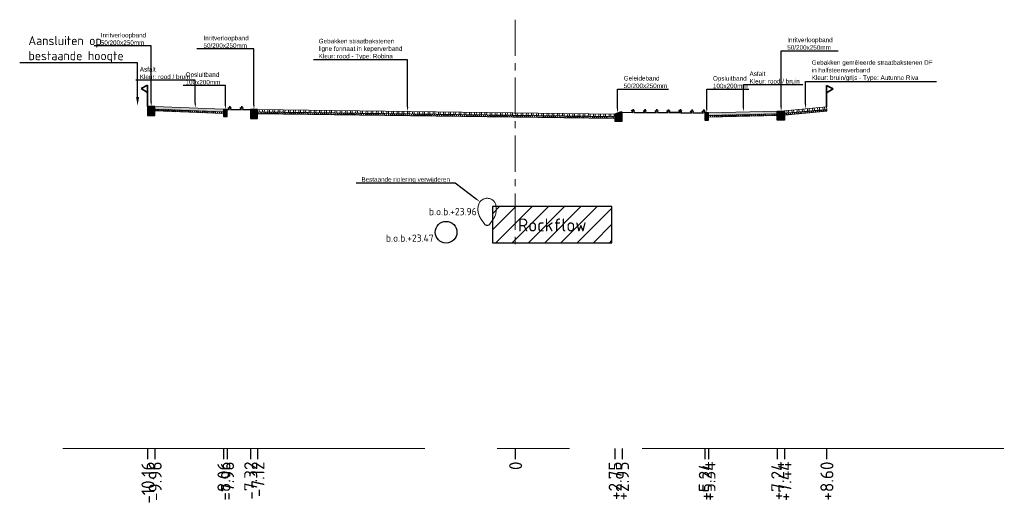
# Model space of a CAD drawing. Header units: metres. Extents: x 198530 to 198748, y 355169 to 355318.
# Tile 23 of 37: x 198644 to 198671, y 355191 to 355205. Entities that reach past the tile are written whole.
import ezdxf
from ezdxf import colors
from ezdxf.entities.mleader import LeaderData, LeaderLine
from ezdxf.math import Vec2, Vec3

# ---------------------------------------------------------------- set-up
doc = ezdxf.new("R2010")
doc.units = ezdxf.units.M
doc.linetypes.add('AM-AS', pattern=[16, 10, -2, 2, -2])
doc.linetypes.add('RI-GWA', pattern=[18.45, 6, -1.8, 1.75, -1.8, 1.75, -1.8, 1.75, -1.8])
doc.layers.get('Defpoints').update_dxf_attribs({"lineweight": 25})
for name, color, linetype, lineweight in [('B-WE-RI-GWA-BESTAANDE RIOLERING', 252, 'RI-GWA', 18), ('C3D-LABELS', 7, 'Continuous', 25), ('Hulplijnen', 6, 'AM-AS', 18), ('N-WE-AM-AS-G', 10, 'AM-AS', 18), ('N-WE-VH-VERHARDING_FUNDERING-G', 7, 'Continuous', 35), ('X-XX-AL-T25', 7, 'Continuous', 25)]:
    doc.layers.add(name, color=color, linetype=linetype, lineweight=lineweight)
for name, color, linetype in [('N-WE-AL-DETAIL-G', 7, 'Continuous'), ('N-WE-GROEN', 253, 'Continuous'), ('N-WE-RI-DWA-NIEUWE RIOLERING', 7, 'Continuous'), ('N-WE-VH-ROCKFLOW-G', 10, 'Continuous')]:
    doc.layers.add(name, color=color, linetype=linetype)
doc.styles.add('NLCS-ISO', font='NLCS-ISO.ttf')
doc.styles.add('NLCS-ISO-M100-T25', font='NLCS-ISO.ttf', dxfattribs={"height": 0.25})
doc.styles.add('NLCS-ISO-M200-T25', font='NLCS-ISO.ttf', dxfattribs={"height": 0.5})
doc.styles.add('NLCS-ISO-M50-T25', font='NLCS-ISO.ttf', dxfattribs={"height": 0.125})
pattern_1 = [(60, (-3613.88653, -302.51122), (-0.0433012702, 0.025), []), (120, (-3613.88653, -302.51122), (-0.0433012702, -0.025), [])]

# ---------------------------------------------------------------- blocks, each defined once
blk = doc.blocks.new('Geleideband_5-20x25')
at = {"layer": 'N-WE-AL-DETAIL-G'}
h = blk.add_hatch(color=252, dxfattribs=at)
h.dxf.hatch_style = 1
h.paths.add_polyline_path([(0.2, -0.25), (0, -0.25), (0, 0), (0.05, 0), (0.2, -0.05)])
blk.add_lwpolyline([(0.2, -0.25), (0, -0.25), (0, 0), (0.05, 0), (0.2, -0.05)], close=True)
blk = doc.blocks.new('Inritverloopband_20x25')
at = {"layer": 'N-WE-AL-DETAIL-G'}
h = blk.add_hatch(color=252, dxfattribs=at)
h.dxf.hatch_style = 1
h.paths.add_polyline_path([(0.2, -0.25), (0, -0.25), (0, 0), (0.2, 0)])
blk.add_lwpolyline([(0.2, -0.25), (0, -0.25), (0, 0), (0.2, 0)], close=True)
blk.add_lwpolyline([(0.2, 0), (0.2, 0.01)])
blk = doc.blocks.new('Opsluitband_100x200')
at = {"layer": 'N-WE-AL-DETAIL-G'}
h = blk.add_hatch(color=252, dxfattribs=at)
h.dxf.hatch_style = 1
h.paths.add_polyline_path([(0.1, 0), (0, 0), (0, -0.2), (0.1, -0.2)])
blk.add_lwpolyline([(0, -0.2), (0, 0), (0.1, 0), (0.1, -0.2)], close=True)
blk = doc.blocks.new('*U103')
at = {"lineweight": 9}
h = blk.add_hatch(color=252, dxfattribs=at)
h.dxf.hatch_style = 1
h.paths.add_polyline_path([(0, 0), (-1.9, -0.048), (-1.899, -0.117), (0.001, -0.07)])
h = blk.add_hatch(dxfattribs=at)
h.set_pattern_fill('AVH-ASFALT', color=252, scale=0.05, pattern_type=2)
h.set_pattern_definition(pattern_1)
h.paths.add_polyline_path([(0.001, -0.07), (-1.899, -0.117), (-1.899, -0.167), (0.001, -0.12)])
for points in [[(0.001, -0.12), (-1.899, -0.167), (-1.9, -0.048), (0, 0)], [(0.001, -0.07), (-1.899, -0.117)]]:
    blk.add_lwpolyline(points, dxfattribs=at)
at = {"layer": 'Defpoints', "color": 6, "lineweight": 9}
for points in [[(0, 0), (-1.9, -0.048), (-1.899, -0.117), (0.001, -0.07)], [(0.001, -0.07), (-1.899, -0.117), (-1.899, -0.167), (0.001, -0.12)]]:
    blk.add_lwpolyline(points, close=True, dxfattribs=at)
blk = doc.blocks.new('OBJ_Grens')
at = {"layer": 'N-WE-VH-VERHARDING_FUNDERING-G'}
for p, q in [((0, 0), (0, 0.586)), ((0, 0.586), (0.179, 0.496)), ((0.179, 0.496), (0, 0.386))]:
    blk.add_line(p, q, dxfattribs=at)
blk = doc.blocks.new('*U63')
at = {"lineweight": 9}
h = blk.add_hatch(dxfattribs=at)
h.set_pattern_fill('ANSI32', color=252, scale=0.015, angle=47)
h.paths.add_polyline_path([(0, 0), (-9.868, -0.247), (-9.867, -0.317), (0.001, -0.07)])
h = blk.add_hatch(dxfattribs=at)
h.set_pattern_fill('AVH-ASFALT', color=252, scale=0.05, pattern_type=2)
h.set_pattern_definition(pattern_1)
h.paths.add_polyline_path([(0.001, -0.07), (-9.867, -0.317), (-9.867, -0.367), (0.001, -0.12)])
for points in [[(0.001, -0.12), (-9.867, -0.367), (-9.868, -0.247), (0, 0)], [(0.001, -0.07), (-9.867, -0.317)]]:
    blk.add_lwpolyline(points, dxfattribs=at)
at = {"layer": 'Defpoints', "color": 6, "lineweight": 9}
for points in [[(0, 0), (-9.868, -0.247), (-9.867, -0.317), (0.001, -0.07)], [(0.001, -0.07), (-9.867, -0.317), (-9.867, -0.367), (0.001, -0.12)]]:
    blk.add_lwpolyline(points, close=True, dxfattribs=at)
blk = doc.blocks.new('*U104')
at = {"lineweight": 9}
h = blk.add_hatch(color=252, dxfattribs=at)
h.dxf.hatch_style = 1
h.paths.add_polyline_path([(0, 0), (-1.9, -0.047), (-1.899, -0.117), (0.001, -0.07)])
h = blk.add_hatch(dxfattribs=at)
h.set_pattern_fill('AVH-ASFALT', color=252, scale=0.05, pattern_type=2)
h.set_pattern_definition(pattern_1)
h.paths.add_polyline_path([(0.001, -0.07), (-1.899, -0.117), (-1.899, -0.167), (0.001, -0.12)])
for points in [[(0.001, -0.12), (-1.899, -0.167), (-1.9, -0.047), (0, 0)], [(0.001, -0.07), (-1.899, -0.117)]]:
    blk.add_lwpolyline(points, dxfattribs=at)
at = {"layer": 'Defpoints', "color": 6, "lineweight": 9}
for points in [[(0, 0), (-1.9, -0.047), (-1.899, -0.117), (0.001, -0.07)], [(0.001, -0.07), (-1.899, -0.117), (-1.899, -0.167), (0.001, -0.12)]]:
    blk.add_lwpolyline(points, close=True, dxfattribs=at)
blk = doc.blocks.new('*U64')
at = {"lineweight": 9}
h = blk.add_hatch(dxfattribs=at)
h.set_pattern_fill('ANSI32', color=252, scale=0.015, angle=47)
h.paths.add_polyline_path([(0, 0), (-1.165, -0.029), (-1.164, -0.099), (0.001, -0.07)])
h = blk.add_hatch(dxfattribs=at)
h.set_pattern_fill('AVH-ASFALT', color=252, scale=0.05, pattern_type=2)
h.set_pattern_definition(pattern_1)
h.paths.add_polyline_path([(0.001, -0.07), (-1.164, -0.099), (-1.164, -0.149), (0.001, -0.12)])
for points in [[(0.001, -0.12), (-1.164, -0.149), (-1.165, -0.029), (0, 0)], [(0.001, -0.07), (-1.164, -0.099)]]:
    blk.add_lwpolyline(points, dxfattribs=at)
at = {"layer": 'Defpoints', "color": 6, "lineweight": 9}
for points in [[(0, 0), (-1.165, -0.029), (-1.164, -0.099), (0.001, -0.07)], [(0.001, -0.07), (-1.164, -0.099), (-1.164, -0.149), (0.001, -0.12)]]:
    blk.add_lwpolyline(points, close=True, dxfattribs=at)

msp = doc.modelspace()

# ---------------------------------------------------------------- hatches: boundary and pattern name
at = {"layer": 'N-WE-VH-ROCKFLOW-G'}
h = msp.add_hatch(dxfattribs=at)
h.set_pattern_fill('ANSI31', color=256, scale=0.1)
h.set_pattern_definition([(45, (114.06383, -90.56), (-0.22450640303, 0.22450640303), [])])
h.paths.add_polyline_path([(198657.129, 355198.482), (198660.429, 355198.482), (198660.429, 355199.482), (198657.129, 355199.482)])
h.paths.add_polyline_path([(198657.707, 355198.559), (198659.831, 355198.559), (198659.831, 355199.423), (198657.707, 355199.423)], flags=24)

# ---------------------------------------------------------------- linework, layer by layer
at = {"layer": 'B-WE-RI-GWA-BESTAANDE RIOLERING'}
msp.add_lwpolyline([(198656.918, 355198.987), (198656.818, 355199.13, -0.266628), (198656.764, 355199.58, -0.62829), (198657.21, 355199.56, -0.238625), (198657.148, 355199.13), (198657.048, 355198.987, -0.38881)], format="xyb", close=True, dxfattribs=at)
at = {"layer": 'C3D-LABELS', "color": 7, "linetype": 'Continuous', "lineweight": 25}
for p, q in [((198647.6, 355192.801), (198647.6, 355192.501)), ((198647.8, 355192.801), (198647.8, 355192.501)), ((198649.7, 355192.801), (198649.7, 355192.501)), ((198649.8, 355192.801), (198649.8, 355192.501)), ((198650.44, 355192.801), (198650.44, 355192.501)), ((198650.64, 355192.801), (198650.64, 355192.501)), ((198657.76, 355192.801), (198657.76, 355192.501)), ((198660.51, 355192.801), (198660.51, 355192.501)), ((198660.71, 355192.801), (198660.71, 355192.501)), ((198663, 355192.801), (198663, 355192.501)), ((198663.1, 355192.801), (198663.1, 355192.501)), ((198665, 355192.801), (198665, 355192.501)), ((198665.2, 355192.801), (198665.2, 355192.501)), ((198666.36, 355192.801), (198666.36, 355192.501))]:
    msp.add_line(p, q, dxfattribs=at)
at = {"layer": 'Hulplijnen'}
msp.add_lwpolyline([(198645.261, 355192.801), (198671.271, 355192.801)], dxfattribs=at)
at = {"layer": 'N-WE-AM-AS-G', "ltscale": 0.1}
msp.add_lwpolyline([(198657.76, 355204.643), (198657.76, 355198.4)], dxfattribs=at)
at = {"layer": 'N-WE-GROEN'}
for points in [[(198649.8, 355202.166), (198649.867, 355202.166), (198649.83, 355202.221), (198649.865, 355202.201), (198649.875, 355202.255), (198649.887, 355202.201), (198649.902, 355202.221), (198649.892, 355202.166), (198650.192, 355202.166), (198650.156, 355202.221), (198650.191, 355202.201), (198650.201, 355202.255), (198650.213, 355202.201), (198650.228, 355202.221), (198650.218, 355202.166), (198650.44, 355202.166)], [(198660.71, 355202.086), (198661.01, 355202.084), (198660.973, 355202.14), (198661.009, 355202.12), (198661.019, 355202.174), (198661.031, 355202.119), (198661.046, 355202.139), (198661.036, 355202.084), (198661.336, 355202.082), (198661.299, 355202.138), (198661.334, 355202.117), (198661.345, 355202.171), (198661.356, 355202.116), (198661.371, 355202.137), (198661.361, 355202.081), (198661.661, 355202.079), (198661.625, 355202.135), (198661.66, 355202.115), (198661.67, 355202.169), (198661.682, 355202.114), (198661.697, 355202.135), (198661.687, 355202.079), (198661.987, 355202.077), (198661.95, 355202.133), (198661.986, 355202.113), (198661.996, 355202.167), (198662.007, 355202.112), (198662.023, 355202.133), (198662.013, 355202.077), (198662.313, 355202.075), (198662.276, 355202.131), (198662.311, 355202.111), (198662.322, 355202.165), (198662.333, 355202.11), (198662.348, 355202.131), (198662.338, 355202.075), (198662.56, 355202.073), (198662.638, 355202.073), (198662.602, 355202.129), (198662.637, 355202.109), (198662.647, 355202.163), (198662.659, 355202.108), (198662.674, 355202.129), (198662.664, 355202.073), (198662.964, 355202.071), (198662.927, 355202.127), (198662.962, 355202.107), (198662.973, 355202.161), (198662.984, 355202.106), (198662.999, 355202.126), (198662.989, 355202.071), (198663, 355202.071)], [(198662.013, 355202.086), (198662.313, 355202.086), (198662.276, 355202.141), (198662.311, 355202.122), (198662.321, 355202.176), (198662.333, 355202.121), (198662.348, 355202.141)]]:
    msp.add_lwpolyline(points, dxfattribs=at)
at = {"layer": 'N-WE-RI-DWA-NIEUWE RIOLERING'}
msp.add_circle((198655.846, 355198.772), 0.3, dxfattribs=at)
at = {"layer": 'N-WE-VH-ROCKFLOW-G'}
msp.add_lwpolyline([(198657.129, 355198.482), (198660.429, 355198.482), (198660.429, 355199.482), (198657.129, 355199.482)], close=True, dxfattribs=at)

# ---------------------------------------------------------------- block references
at = {"layer": 'N-WE-AL-DETAIL-G', "xscale": -1}
for name, p in [('OBJ_Grens', (198647.6, 355202.246)), ('Inritverloopband_20x25', (198647.8, 355202.246)), ('Opsluitband_100x200', (198649.8, 355202.166)), ('Inritverloopband_20x25', (198650.64, 355202.166)), ('Geleideband_5-20x25', (198660.71, 355202.086)), ('Opsluitband_100x200', (198663.1, 355202.071))]:
    msp.add_blockref(name, p, dxfattribs=at)
at = {"layer": 'N-WE-AL-DETAIL-G'}
for name, p in [('OBJ_Grens', (198666.36, 355202.236)), ('Inritverloopband_20x25', (198665, 355202.116))]:
    msp.add_blockref(name, p, dxfattribs=at)
at = {"layer": 'N-WE-AL-DETAIL-G', "xscale": -1}
for name, p, rotation in [('*U63', (198650.64, 355202.166), 0.6781485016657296), ('*U103', (198647.801, 355202.246), 359.0964026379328)]:
    msp.add_blockref(name, p, dxfattribs=dict(at, rotation=rotation))
at = {"layer": 'N-WE-AL-DETAIL-G'}
for name, p, rotation in [('*U104', (198665, 355202.116), 359.9245876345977), ('*U64', (198666.36, 355202.236), 3.945767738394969)]:
    msp.add_blockref(name, p, dxfattribs=dict(at, rotation=rotation))

# ---------------------------------------------------------------- texts
at = {"layer": 'B-WE-RI-GWA-BESTAANDE RIOLERING', "insert": (198655.375, 355199.442), "char_height": 0.2, "attachment_point": 1, "style": 'NLCS-ISO-M200-T25'}
msp.add_mtext_dynamic_manual_height_columns('b.o.b.+23.96', width=1.70356, gutter_width=2.5, heights=[0.543], dxfattribs=at)
at = {"layer": 'C3D-LABELS', "color": 7, "linetype": 'Continuous', "lineweight": 25, "char_height": 0.36, "attachment_point": 6, "rotation": 90, "style": 'NLCS-ISO'}
for s, insert in [('-10.16', (198647.61, 355192.439)), ('-9.96', (198647.81, 355192.439)), ('-8.06', (198649.71, 355192.439)), ('-7.96', (198649.81, 355192.439)), ('-7.32', (198650.45, 355192.439)), ('-7.12', (198650.65, 355192.439)), ('0', (198657.77, 355192.439)), ('+2.75', (198660.52, 355192.439)), ('+2.95', (198660.72, 355192.439)), ('+5.24', (198663.01, 355192.439)), ('+5.34', (198663.11, 355192.439)), ('+7.24', (198665.01, 355192.439)), ('+7.44', (198665.21, 355192.439)), ('+8.60', (198666.37, 355192.439))]:
    msp.add_mtext(s, dxfattribs=dict(at, insert=insert))
at = {"layer": 'N-WE-RI-DWA-NIEUWE RIOLERING', "insert": (198654.188, 355198.71), "char_height": 0.2, "attachment_point": 1, "style": 'NLCS-ISO-M200-T25'}
msp.add_mtext_dynamic_manual_height_columns('b.o.b.+23.47', width=1.70356, gutter_width=2.5, heights=[0.543], dxfattribs=at)
at = {"layer": 'N-WE-VH-ROCKFLOW-G', "insert": (198657.833, 355199.153), "char_height": 0.36, "attachment_point": 1, "style": 'NLCS-ISO'}
msp.add_mtext('Rockflow', dxfattribs=at)

# ---------------------------------------------------------------- leaders
at = {"layer": 'X-XX-AL-T25'}
ml = msp.add_multileader_mtext('Standard', dxfattribs=at)
ml.set_content('Aansluiten op\\Pbestaande hoogte', color=256, style='NLCS-ISO-M100-T25')
ml.set_leader_properties(color=256, linetype='ByLayer', lineweight=-1)
ml.build(insert=Vec2(0, 0))
ml.multileader.update_dxf_attribs({"text_left_attachment_type": 5, "text_right_attachment_type": 5, "dogleg_length": 0.25, "arrow_head_size": 0.25})
ctx = ml.context
ctx.base_point, ctx.char_height, ctx.arrow_head_size, ctx.landing_gap_size, ctx.plane_origin = Vec3(198644.217, 355203.449), 0.25, 0.25, 0.09, Vec3(198645.473, 355202.766)
ctx.left_attachment, ctx.right_attachment = 5, 5
notes = []
notes.append((ctx, [(0, (1, 1, 0), (198647.322, 355203.449), (-1, 0), 0.25, [(0, [(198647.324, 355202.262)], 0, [])])]))
ctx.mtext.insert, ctx.mtext.flow_direction = Vec3(198644.307, 355204.191), 5
ml = msp.add_multileader_mtext('Standard', dxfattribs=at)
ml.set_content('{\\fArial|b0|i0|c0|p34;Inritverloopband \\P50/200x250mm}', color=256, style='NLCS-ISO-M50-T25')
ml.set_leader_properties(color=256, linetype='ByLayer', lineweight=-1)
ml.build(insert=Vec2(0, 0))
ml.multileader.update_dxf_attribs({"text_left_attachment_type": 5, "text_right_attachment_type": 5, "dogleg_length": 0.125, "arrow_head_size": 0.125})
ctx = ml.context
ctx.base_point, ctx.char_height, ctx.arrow_head_size, ctx.landing_gap_size, ctx.plane_origin = Vec3(198646.262, 355203.918), 0.125, 0.125, 0.045, Vec3(198648.219, 355202.593)
ctx.left_attachment, ctx.right_attachment = 5, 5
notes.append((ctx, [(1, (1, 1, 0), (198647.7, 355203.918), (-1, 0), 0.125, [(0, [(198647.7, 355202.246)], 0, [])])]))
ctx.mtext.insert, ctx.mtext.flow_direction = Vec3(198646.307, 355204.279), 5
ml = msp.add_multileader_mtext('Standard', dxfattribs=at)
ml.set_content('{\\fArial|b0|i0|c0|p34;Inritverloopband \\P50/200x250mm}', color=256, style='NLCS-ISO-M50-T25')
ml.set_leader_properties(color=256, linetype='ByLayer', lineweight=-1)
ml.build(insert=Vec2(0, 0))
ml.multileader.update_dxf_attribs({"text_left_attachment_type": 5, "text_right_attachment_type": 5, "dogleg_length": 0.125, "arrow_head_size": 0.125})
ctx = ml.context
ctx.base_point, ctx.char_height, ctx.arrow_head_size, ctx.landing_gap_size, ctx.plane_origin = Vec3(198649.099, 355203.838), 0.125, 0.125, 0.045, Vec3(198651.057, 355202.513)
ctx.left_attachment, ctx.right_attachment = 5, 5
notes.append((ctx, [(1, (1, 1, 0), (198650.538, 355203.838), (-1, 0), 0.125, [(0, [(198650.538, 355202.166)], 0, [])])]))
ctx.mtext.insert, ctx.mtext.flow_direction = Vec3(198649.144, 355204.199), 5
ml = msp.add_multileader_mtext('Standard', dxfattribs=at)
ml.set_content('{\\fArial|b0|i0|c0|p34;Gebakken straatbakstenen \\Pligne formaat in keperverband\\PKleur: rood - Type: Robina}', color=256, style='NLCS-ISO-M50-T25')
ml.set_leader_properties(color=256, linetype='ByLayer', lineweight=-1)
ml.build(insert=Vec2(0, 0))
ml.multileader.update_dxf_attribs({"text_left_attachment_type": 5, "text_right_attachment_type": 5, "dogleg_length": 0.125, "arrow_head_size": 0.125})
ctx = ml.context
ctx.base_point, ctx.char_height, ctx.arrow_head_size, ctx.landing_gap_size, ctx.plane_origin = Vec3(198652.283, 355203.533), 0.125, 0.125, 0.045, Vec3(198655.304, 355202.459)
ctx.left_attachment, ctx.right_attachment = 5, 5
notes.append((ctx, [(1, (1, 1, 0), (198654.785, 355203.533), (-1, 0), 0.125, [(0, [(198654.785, 355202.111)], 0, [])])]))
ctx.mtext.insert, ctx.mtext.flow_direction = Vec3(198652.328, 355204.115), 5
ml = msp.add_multileader_mtext('Standard', dxfattribs=at)
ml.set_content('{\\fArial|b0|i0|c0|p34;Inritverloopband \\P50/200x250mm}', color=256, style='NLCS-ISO-M50-T25')
ml.set_leader_properties(color=256, linetype='ByLayer', lineweight=-1)
ml.build(insert=Vec2(0, 0))
ml.multileader.update_dxf_attribs({"text_left_attachment_type": 5, "text_right_attachment_type": 5, "dogleg_length": 0.125, "arrow_head_size": 0.125})
ctx = ml.context
ctx.base_point, ctx.char_height, ctx.arrow_head_size, ctx.landing_gap_size, ctx.plane_origin = Vec3(198665.23, 355203.786), 0.125, 0.125, 0.045, Vec3(198665.624, 355202.462)
ctx.left_attachment, ctx.right_attachment = 5, 5
notes.append((ctx, [(0, (1, 1, 0), (198665.105, 355203.786), (1, 0), 0.125, [(0, [(198665.105, 355202.114)], 0, [])])]))
ctx.mtext.insert, ctx.mtext.flow_direction = Vec3(198665.275, 355204.147), 5
ml = msp.add_multileader_mtext('Standard', dxfattribs=at)
ml.set_content('{\\fArial|b0|i0|c0|p34;Gebakken gemêleerde straatbakstenen DF \\Pin halfsteensverband\\PKleur: bruin/grijs - Type: Autunno Riva}', color=256, style='NLCS-ISO-M50-T25')
ml.set_leader_properties(color=256, linetype='ByLayer', lineweight=-1)
ml.build(insert=Vec2(0, 0))
ml.multileader.update_dxf_attribs({"text_left_attachment_type": 5, "text_right_attachment_type": 5, "dogleg_length": 0.125, "arrow_head_size": 0.125})
ctx = ml.context
ctx.base_point, ctx.char_height, ctx.arrow_head_size, ctx.landing_gap_size, ctx.plane_origin = Vec3(198665.905, 355202.937), 0.125, 0.125, 0.045, Vec3(198664.224, 355202.471)
ctx.left_attachment, ctx.right_attachment = 5, 5
notes.append((ctx, [(0, (1, 1, 0), (198665.78, 355202.937), (1, 0), 0.125, [(0, [(198665.78, 355202.181)], 0, [])])]))
ctx.mtext.insert, ctx.mtext.flow_direction = Vec3(198665.95, 355203.522), 5
ml = msp.add_multileader_mtext('Standard', dxfattribs=at)
ml.set_content('{\\fArial|b0|i0|c0|p34;Asfalt\\PKleur: rood / bruin}', color=256, style='NLCS-ISO-M50-T25')
ml.set_leader_properties(color=256, linetype='ByLayer', lineweight=-1)
ml.build(insert=Vec2(0, 0))
ml.multileader.update_dxf_attribs({"text_left_attachment_type": 5, "text_right_attachment_type": 5, "dogleg_length": 0.125, "arrow_head_size": 0.125})
ctx = ml.context
ctx.base_point, ctx.char_height, ctx.arrow_head_size, ctx.landing_gap_size, ctx.plane_origin = Vec3(198647.341, 355202.974), 0.125, 0.125, 0.045, Vec3(198649.438, 355202.573)
ctx.left_attachment, ctx.right_attachment = 5, 5
notes.append((ctx, [(1, (1, 1, 0), (198648.919, 355202.974), (-1, 0), 0.125, [(0, [(198648.919, 355202.208)], 0, [])])]))
ctx.mtext.insert, ctx.mtext.flow_direction = Vec3(198647.386, 355203.337), 5
ml = msp.add_multileader_mtext('Standard', dxfattribs=at)
ml.set_content('{\\fArial|b0|i0|c0|p34;Opsluitband\\P100x200mm}', color=256, style='NLCS-ISO-M50-T25')
ml.set_leader_properties(color=256, linetype='ByLayer', lineweight=-1)
ml.build(insert=Vec2(0, 0))
ml.multileader.update_dxf_attribs({"text_left_attachment_type": 5, "text_right_attachment_type": 5, "dogleg_length": 0.125, "arrow_head_size": 0.125})
ctx = ml.context
ctx.base_point, ctx.char_height, ctx.arrow_head_size, ctx.landing_gap_size, ctx.plane_origin = Vec3(198648.605, 355202.827), 0.125, 0.125, 0.045, Vec3(198650.27, 355202.513)
ctx.left_attachment, ctx.right_attachment = 5, 5
notes.append((ctx, [(1, (1, 1, 0), (198649.75, 355202.827), (-1, 0), 0.125, [(0, [(198649.75, 355202.166)], 0, [])])]))
ctx.mtext.insert, ctx.mtext.flow_direction = Vec3(198648.65, 355203.188), 5
ml = msp.add_multileader_mtext('Standard', dxfattribs=at)
ml.set_content('{\\fArial|b0|i0|c0|p34;Geleideband\\P50/200x250mm}', color=256, style='NLCS-ISO-M50-T25')
ml.set_leader_properties(color=256, linetype='ByLayer', lineweight=-1)
ml.build(insert=Vec2(0, 0))
ml.multileader.update_dxf_attribs({"text_left_attachment_type": 5, "text_right_attachment_type": 5, "dogleg_length": 0.125, "arrow_head_size": 0.125})
ctx = ml.context
ctx.base_point, ctx.char_height, ctx.arrow_head_size, ctx.landing_gap_size, ctx.plane_origin = Vec3(198660.71, 355202.725), 0.125, 0.125, 0.045, Vec3(198661.104, 355202.411)
ctx.left_attachment, ctx.right_attachment = 5, 5
notes.append((ctx, [(0, (1, 1, 0), (198660.585, 355202.725), (1, 0), 0.125, [(0, [(198660.585, 355202.064)], 0, [])])]))
ctx.mtext.insert, ctx.mtext.flow_direction = Vec3(198660.755, 355203.088), 5
ml = msp.add_multileader_mtext('Standard', dxfattribs=at)
ml.set_content('{\\fArial|b0|i0|c0|p34;Opsluitband\\P100x200mm}', color=256, style='NLCS-ISO-M50-T25')
ml.set_leader_properties(color=256, linetype='ByLayer', lineweight=-1)
ml.build(insert=Vec2(0, 0))
ml.multileader.update_dxf_attribs({"text_left_attachment_type": 5, "text_right_attachment_type": 5, "dogleg_length": 0.125, "arrow_head_size": 0.125})
ctx = ml.context
ctx.base_point, ctx.char_height, ctx.arrow_head_size, ctx.landing_gap_size, ctx.plane_origin = Vec3(198663.175, 355202.723), 0.125, 0.125, 0.045, Vec3(198663.57, 355202.418)
ctx.left_attachment, ctx.right_attachment = 5, 5
notes.append((ctx, [(0, (1, 1, 0), (198663.05, 355202.723), (1, 0), 0.125, [(0, [(198663.05, 355202.071)], 0, [])])]))
ctx.mtext.insert, ctx.mtext.flow_direction = Vec3(198663.22, 355203.084), 5
ml = msp.add_multileader_mtext('Standard', dxfattribs=at)
ml.set_content('{\\fArial|b0|i0|c0|p34;Asfalt\\PKleur: rood / bruin}', color=256, style='NLCS-ISO-M50-T25')
ml.set_leader_properties(color=256, linetype='ByLayer', lineweight=-1)
ml.build(insert=Vec2(0, 0))
ml.multileader.update_dxf_attribs({"text_left_attachment_type": 5, "text_right_attachment_type": 5, "dogleg_length": 0.125, "arrow_head_size": 0.125})
ctx = ml.context
ctx.base_point, ctx.char_height, ctx.arrow_head_size, ctx.landing_gap_size, ctx.plane_origin = Vec3(198664.187, 355202.851), 0.125, 0.125, 0.045, Vec3(198664.581, 355202.45)
ctx.left_attachment, ctx.right_attachment = 5, 5
notes.append((ctx, [(0, (1, 1, 0), (198664.062, 355202.851), (1, 0), 0.125, [(0, [(198664.062, 355202.102)], 0, [])])]))
ctx.mtext.insert, ctx.mtext.flow_direction = Vec3(198664.232, 355203.213), 5
ml = msp.add_multileader_mtext('Standard', dxfattribs=at)
ml.set_content('{\\fArial|b0|i0|c0|p34;Bestaande riolering verwijderen}', color=256, style='NLCS-ISO-M50-T25')
ml.set_leader_properties(color=256, linetype='ByLayer', lineweight=-1)
ml.build(insert=Vec2(0, 0))
ml.multileader.update_dxf_attribs({"text_left_attachment_type": 5, "text_right_attachment_type": 5, "dogleg_length": 0.125, "arrow_head_size": 0.125})
ctx = ml.context
ctx.base_point, ctx.char_height, ctx.arrow_head_size, ctx.landing_gap_size, ctx.plane_origin = Vec3(198653.463, 355200.132), 0.125, 0.125, 0.045, Vec3(198658.117, 355199.818)
ctx.left_attachment, ctx.right_attachment = 5, 5
notes.append((ctx, [(1, (1, 1, 0), (198656.1, 355200.132), (-1, 0), 0.125, [(0, [(198656.781, 355199.615)], 0, [])])]))
ctx.mtext.insert, ctx.mtext.flow_direction = Vec3(198653.508, 355200.294), 5
for ctx, leaders in notes:
    for number, flags, end, landing, length, lines in leaders:
        leader = LeaderData()
        leader.index, (leader.has_last_leader_line, leader.has_dogleg_vector, leader.attachment_direction) = number, flags
        leader.last_leader_point, leader.dogleg_vector, leader.dogleg_length = Vec3(end), Vec3(landing), length
        for number, points, colour, breaks in lines:
            line = LeaderLine()
            line.index, line.vertices, line.color, line.breaks = number, Vec3.list(points), colors.encode_raw_color(colour), breaks
            leader.lines.append(line)
        ctx.leaders.append(leader)

doc.saveas('drawing.dxf')
